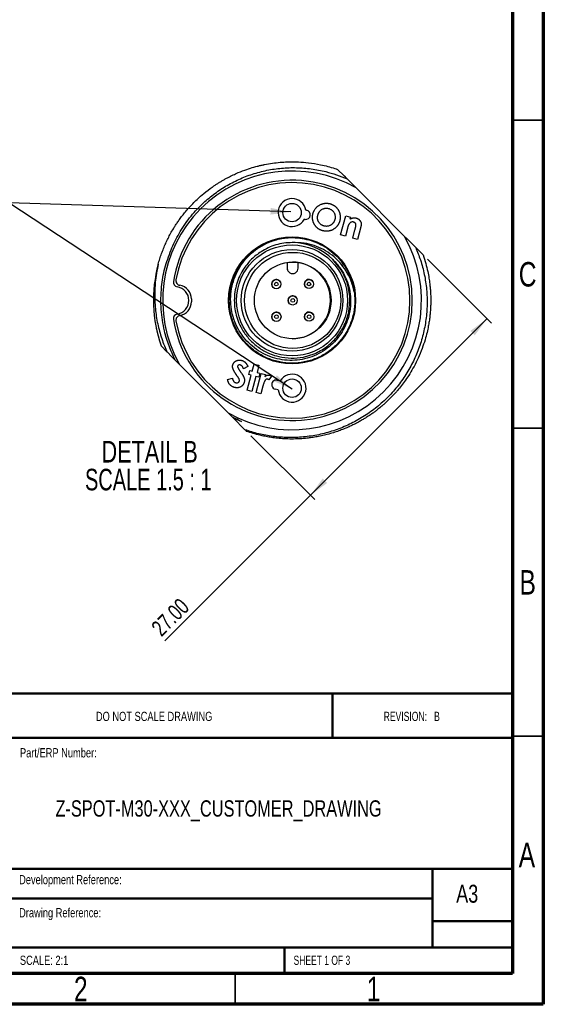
# Model space of a CAD drawing. Header units: millimetres. Extents: x 15 to 415, y 5 to 292.
# Tile 27 of 34: x 330 to 415, y 5 to 165. Entities that reach past the tile are written whole.
import ezdxf

# ---------------------------------------------------------------- set-up
doc = ezdxf.new("R2010")
doc.units = ezdxf.units.MM
doc.layers.add('THICCC', color=7, linetype='Continuous', lineweight=35)
doc.styles.add('SLDTEXTSTYLE0', font='TXT', dxfattribs={"width": 0.75})
doc.styles.add('SLDTEXTSTYLE1', font='TXT', dxfattribs={"width": 0.692308})
doc.styles.add('SLDTEXTSTYLE2', font='TXT', dxfattribs={"width": 0.6875})
doc.dimstyles.new('SLDDIMSTYLE11', dxfattribs={"dimtxt": 2.645833, "dimasz": 3.302, "dimexe": 0, "dimexo": 0.0625, "dimgap": 0.661458, "dimtad": 1, "dimlfac": 0.666667, "dimrnd": 1e-09, "dimzin": 4, "dimdsep": 46, "dimtxsty": 'SLDTEXTSTYLE0', "dimsah": 1, "dimcen": 0.09, "dimadec": 0, "dimazin": 1, "dimtfac": 1, "dimtofl": 0, "dimtmove": 0, "dimatfit": 3, "dimfxl": 1, "dimfrac": 2, "dimtolj": 1, "dimtzin": 12, "dimarcsym": 0})
doc.dimstyles.new('SLDDIMSTYLE6', dxfattribs={"dimtxt": 0.18, "dimasz": 3.302, "dimexe": 0, "dimexo": 0.0625, "dimgap": 0, "dimtad": 0, "dimtih": 1, "dimtoh": 1, "dimdec": 0, "dimrnd": 1e-09, "dimzin": 0, "dimdsep": 46, "dimtxsty": 'Standard', "dimsah": 1, "dimcen": 0.09, "dimadec": 0, "dimazin": 0, "dimtfac": 3.302, "dimtdec": 0, "dimtofl": 0, "dimtmove": 0, "dimatfit": 3, "dimfxl": 1, "dimfrac": 2, "dimtolj": 1, "dimtzin": 0, "dimarcsym": 0})

# ---------------------------------------------------------------- blocks, each defined once
blk = doc.blocks.new('_D_18')
at = {"layer": 'THICCC'}
for p, q in [((396.2, 125.93), (406.57, 115.56)), ((377.22, 87.63), (405.86, 116.27)), ((367.56, 97.29), (377.93, 86.93)), ((377.22, 87.63), (353.6, 64.01))]:
    blk.add_line(p, q, dxfattribs=at)
for points in [[(405.86, 116.27), (403.17, 114.3), (403.88, 113.58)], [(377.22, 87.63), (379.92, 89.61), (379.2, 90.33)]]:
    blk.add_solid(points, dxfattribs=at)
at = {"layer": 'THICCC', "insert": (351.19, 66.42), "char_height": 2.646, "attachment_point": 1, "rotation": 45, "style": 'SLDTEXTSTYLE0'}
blk.add_mtext('27.00', dxfattribs=at)
blk = doc.blocks.new('SW_NOTE_0_6')
at = {"layer": 'THICCC', "color": 0, "char_height": 3.5, "attachment_point": 2}
for s, insert, style in [('DETAIL B', (9.13, 4.51), 'SLDTEXTSTYLE0'), ('SCALE 1.5 : 1', (8.91, -0.01), 'SLDTEXTSTYLE1')]:
    blk.add_mtext(s, dxfattribs=dict(at, insert=insert, style=style))

msp = doc.modelspace()

# ---------------------------------------------------------------- linework, layer by layer
at = {"color": 7, "linetype": 'Continuous', "lineweight": 70}
for p, q in [((415, 292), (415, 5)), ((410, 287), (410, 10)), ((410, 10), (20, 10)), ((415, 5), (15, 5))]:
    msp.add_line(p, q, dxfattribs=at)
at = {"color": 7, "linetype": 'Continuous', "lineweight": 35}
for p, q in [((415, 148.5), (410, 148.5)), ((410, 148.5), (415, 148.5)), ((410, 98.5), (415, 98.5)), ((410, 48.5), (415, 48.5)), ((365, 10), (365, 5))]:
    msp.add_line(p, q, dxfattribs=at)
at = {"color": 7, "linetype": 'Continuous', "lineweight": 25}
for p, q in [((383.15176, 138.97991), (384.62557, 137.5061)), ((384.62557, 137.5061), (392.49163, 129.64004)), ((376.46944, 133.90217), (376.58076, 133.8841)), ((382.10926, 129.89578), (382.93743, 132.9881)), ((382.93743, 132.9881), (383.71051, 132.78084)), ((383.71051, 132.78084), (383.62656, 132.46513)), ((376.34052, 132.40347), (376.2292, 132.42153)), ((385.39922, 131.20495), (384.85176, 129.16118)), ((382.88234, 129.68852), (382.10926, 129.89578)), ((383.21465, 130.93035), (382.88234, 129.68852)), ((384.08393, 129.3667), (384.44686, 130.72221)), ((384.85176, 129.16118), (384.08393, 129.3667)), ((373.4251, 125.41153), (373.42737, 124.50194)), ((373.4251, 125.41153), (373.42737, 124.50194)), ((375.22737, 124.50643), (375.22513, 125.40066)), ((382.18663, 124.22776), (380.86881, 125.88328)), ((382.64749, 124.96349), (382.36006, 125.40496)), ((357.89565, 119.48321), (357.89565, 119.0251)), ((383.43455, 117.42519), (383.61469, 119.25416)), ((352.98581, 111.87021), (353.93472, 110.9213)), ((369.1829, 111.35989), (369.33493, 111.26454)), ((376.06866, 110.0593), (377.82734, 110.59279)), ((355.29111, 109.5649), (355.98774, 108.86828)), ((355.98774, 108.86828), (363.85381, 101.00221)), ((367.78524, 107.78283), (368.09045, 108.92233)), ((368.09045, 108.92233), (368.86353, 108.71507)), ((368.86353, 108.71507), (368.55832, 107.57557)), ((367.08048, 108.52933), (366.35201, 108.16728)), ((366.95707, 104.69051), (367.60684, 107.11469)), ((367.20893, 107.22138), (367.38733, 107.88952)), ((367.60684, 107.11469), (367.20893, 107.22138)), ((367.38733, 107.88952), (367.78524, 107.78283)), ((368.41159, 104.30042), (369.23977, 107.39274)), ((368.55832, 107.57557), (369.01832, 107.45226)), ((369.01832, 107.45226), (368.83992, 106.78412)), ((369.23977, 107.39274), (369.9044, 107.21521)), ((369.9044, 107.21521), (369.80034, 106.82605)), ((363.77478, 106.40249), (364.55048, 106.62724)), ((368.37992, 106.90743), (367.73015, 104.48325)), ((368.83992, 106.78412), (368.37992, 106.90743)), ((369.55372, 105.49589), (369.51612, 105.34548)), ((370.89961, 106.94848), (370.47897, 106.34506)), ((371.84474, 106.31463), (372.3205, 106.20705)), ((393.00941, 106.84738), (393.02311, 106.86735)), ((367.73015, 104.48325), (366.95707, 104.69051)), ((369.18117, 104.09491), (368.41159, 104.30042)), ((369.51612, 105.34548), (369.18117, 104.09491)), ((371.98968, 104.74399), (371.51391, 104.85156)), ((364.55043, 100.30559), (364.68632, 100.1697)), ((364.68631, 100.16971), (366.59427, 98.26175)), ((364.68632, 100.16971), (366.04713, 99.61206)), ((366.65814, 98.19788), (366.85574, 98.00028))]:
    msp.add_line(p, q, dxfattribs=at)
at = {"color": 7, "linetype": 'Continuous', "lineweight": 50}
for p, q in [((230, 55.47392), (410, 55.47392)), ((380.8, 48.25), (380.8, 55.47392)), ((410, 48.25), (230, 48.25)), ((284.6, 27), (410, 27)), ((397, 14.25), (397, 27)), ((397, 22.18206), (328.8, 22.18206)), ((410, 18.5), (397, 18.5)), ((410, 14.19829), (328.8, 14.19829)), ((373, 10), (373, 14.25))]:
    msp.add_line(p, q, dxfattribs=at)
at = {"color": 7, "linetype": 'Continuous', "lineweight": 25, "flags": 128}
for points in [[(381.62363, 140.50804), (382.67409, 139.45758), (383.08987, 139.0418)], [(392.49163, 129.64004), (392.88565, 129.24602), (394.29347, 127.8382)], [(394.35634, 127.77533), (394.84315, 127.28852), (395.49357, 126.6381)], [(373.42737, 124.50194), (373.49674, 124.15769), (373.55194, 124.04734)], [(353.93472, 110.9213), (354.02916, 110.82686), (354.68411, 110.17191), (355.29111, 109.5649)], [(393.23568, 107.1969), (393.11124, 107.00204), (393.05512, 106.91603), (393.0342, 106.88418), (393.02741, 106.87387), (393.02489, 106.87004), (393.02387, 106.8685), (393.02344, 106.86784), (393.02325, 106.86756), (393.02317, 106.86744), (393.02313, 106.86738), (393.02312, 106.86736), (393.02312, 106.86736)], [(363.85381, 101.00221), (364.24782, 100.60819), (364.55043, 100.30559)]]:
    msp.add_lwpolyline(points, dxfattribs=at)
at = {"color": 7, "linetype": 'Continuous', "lineweight": 25}
for centre, radius in [((374.23969, 133.50416), 1.5), ((374.23969, 119.25416), 10.3125), ((374.23969, 119.25416), 9), ((374.23969, 119.25416), 8.25), ((374.34048, 119.2542), 7.8), ((374.34048, 119.2542), 6.225), ((371.68222, 121.89922), 0.75), ((371.68222, 121.89922), 0.3), ((376.9855, 121.91246), 0.75), ((376.9855, 121.91246), 0.3), ((374.34048, 119.2542), 0.75), ((374.34048, 119.2542), 0.3), ((371.69546, 116.59594), 0.75), ((371.69546, 116.59594), 0.3), ((376.99874, 116.60918), 0.75), ((376.99874, 116.60918), 0.3), ((374.23969, 105.00416), 1.5)]:
    msp.add_circle(centre, radius, dxfattribs=at)
for centre, radius, start, end in [((374.23969, 119.25416), 21, 60.3588867, 209.6411133), ((374.23969, 119.25416), 19.5, 189.0872284, 170.9127716), ((374.23969, 119.25416), 19.125, 189.989598, 170.010402), ((374.23969, 133.50416), 2.265, 10.1206717, 331.4464307), ((376.46064, 133.14379), 0.75, 260.7835695, 80.7835329), ((374.23969, 119.25416), 21, 240.3588867, 29.6411133), ((374.23969, 119.25415), 9.375, 45.0000009, 89.9999931), ((374.23971, 119.25416), 22.50002, 164.8283864, 199.1580506), ((374.23969, 119.25416), 6.225, 270.0000009, 89.560424), ((374.32737, 124.50418), 0.9, 180.1430823, 0.1431101), ((355.72502, 122.21549), 0.75, 170.912629, 260.7914656), ((356.14327, 122.44166), 0.75, 170.0105275, 260.4521363), ((355.24493, 119.25416), 2.25, 279.208576, 80.791424), ((355.64566, 119.48322), 2.25, 359.9999483, 80.4522186), ((371.68222, 121.89922), 0.75, 135.1431247, 210.5042166), ((371.68221, 121.89922), 0.75, 30.504277, 135.1430491), ((376.9855, 121.91246), 0.75, 135.1430842, 210.5042571), ((376.9855, 121.91246), 0.75, 30.5042736, 135.1430505), ((374.34048, 119.2542), 0.75, 30.5042811, 135.143069), ((355.64566, 119.0251), 2.25, 279.5477834, 0.0000497), ((374.34048, 119.2542), 0.75, 135.1430767, 210.5042686), ((355.72502, 116.29282), 0.75, 99.2085242, 189.0873756), ((356.14327, 116.06666), 0.75, 99.5478637, 189.9894725), ((371.69546, 116.59594), 0.75, 135.1431249, 210.5042164), ((371.69546, 116.59594), 0.75, 30.5042857, 135.1430655), ((376.99874, 116.60918), 0.75, 135.1430842, 210.5042571), ((376.99874, 116.60918), 0.75, 30.5042684, 135.1430806), ((354.81948, 115.22169), 2.66563, 190.0303363, 192.2129279), ((374.23969, 105.00416), 2.265, 186.5958968, 147.9216552), ((371.67932, 105.5831), 0.75, 77.2587651, 257.2587869)]:
    msp.add_arc(centre, radius, start, end, dxfattribs=at)
for points, knots in [([(352.52393, 125.14278), (352.60534, 125.42989), (352.76815, 126.00411), (353.05557, 126.85227), (353.37405, 127.68907), (353.72623, 128.51234), (354.11069, 129.321), (354.52707, 130.11371), (354.91628, 130.78811), (355.27642, 131.36842), (355.61054, 131.87723), (355.99548, 132.42854), (356.43556, 133.0186), (356.93533, 133.64303), (357.49944, 134.29681), (358.13262, 134.97418), (358.94112, 135.76839), (359.98007, 136.68249), (360.9432, 137.41671), (361.66576, 137.91488), (362.07072, 138.18156), (362.49275, 138.44646), (362.93212, 138.70869), (363.38909, 138.96732), (364.23454, 139.4198), (365.39969, 139.9671), (366.8067, 140.50534), (367.8879, 140.84607), (368.66585, 141.05569), (369.17434, 141.17804), (369.49758, 141.2492), (369.66254, 141.28373), (369.71747, 141.29502), (369.73472, 141.29855), (369.74097, 141.29983), (369.74347, 141.30034), (369.74451, 141.30055), (369.74496, 141.30064), (369.74516, 141.30068), (369.74524, 141.3007), (369.74529, 141.30071), (370.17526, 141.40554), (371.02838, 141.52884), (372.27188, 141.68075), (373.41096, 141.74724), (374.40015, 141.75961), (375.54035, 141.72788), (377.0172, 141.60711), (379.00119, 141.28037), (380.57284, 140.86526), (381.47439, 140.55877), (381.62363, 140.50804)], [0, 0, 0, 0, 0.024257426, 0.048514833, 0.072772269, 0.0970297, 0.121287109, 0.145544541, 0.169801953, 0.184569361, 0.201062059, 0.219280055, 0.239223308, 0.260891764, 0.284285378, 0.309404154, 0.336247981, 0.376390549, 0.421821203, 0.434596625, 0.447734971, 0.461236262, 0.475100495, 0.489327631, 0.503917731, 0.553050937, 0.5938447, 0.626297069, 0.645161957, 0.659333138, 0.6688104, 0.672067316, 0.673033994, 0.673369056, 0.673499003, 0.673552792, 0.673575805, 0.673585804, 0.673590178, 0.673592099, 0.673592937, 0.673593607, 0.709558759, 0.743512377, 0.775454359, 0.802246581, 0.823914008, 0.868164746, 0.922589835, 0.987185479, 1, 1, 1, 1]), ([(354.59759, 127.44671), (355.00974, 128.35794), (355.83825, 130.18972), (357.56207, 132.68267), (359.4553, 134.7753), (361.44583, 136.4651), (363.43312, 137.80745), (365.56206, 138.92576), (367.8108, 139.79536), (370.14772, 140.41169), (372.53874, 140.76512), (374.95414, 140.84145), (377.36316, 140.65219), (379.53971, 140.23208), (381.47384, 139.66805), (382.59246, 139.20929), (383.15176, 138.97991)], [0, 0, 0, 0, 0.087267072, 0.175426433, 0.263587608, 0.333251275, 0.403133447, 0.472796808, 0.542995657, 0.613418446, 0.683617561, 0.753798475, 0.824201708, 0.894385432, 0.947192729, 1, 1, 1, 1]), ([(377.63033, 133.33735), (377.63313, 133.34695), (377.64709, 133.39497), (377.66708, 133.46208), (377.69304, 133.53777), (377.72105, 133.61273), (377.75986, 133.70497), (377.81179, 133.81328), (377.88962, 133.95328), (377.97795, 134.08727), (378.07709, 134.21312), (378.15704, 134.30275), (378.26852, 134.4178), (378.38998, 134.52278), (378.51831, 134.61865), (378.61808, 134.68553), (378.75639, 134.76648), (378.90172, 134.83458), (379.03222, 134.88573), (379.12685, 134.9182), (379.20366, 134.94077), (379.28111, 134.96089), (379.35902, 134.97918), (379.45735, 134.99789), (379.57638, 135.01392), (379.73603, 135.02692), (379.89658, 135.02775), (380.05619, 135.01388), (380.17321, 134.99786), (380.28732, 134.97585), (380.36122, 134.95744), (380.3982, 134.94823)], [0, 0, 0, 0, 0.008425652, 0.042131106, 0.058983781, 0.075836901, 0.109551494, 0.143264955, 0.176983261, 0.244464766, 0.278186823, 0.311900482, 0.345612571, 0.413130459, 0.446840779, 0.480557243, 0.514274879, 0.581784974, 0.615496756, 0.632350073, 0.666064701, 0.682917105, 0.699769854, 0.733485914, 0.76720041, 0.800915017, 0.868415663, 0.902134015, 0.935846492, 0.967887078, 1, 1, 1, 1]), ([(380.3982, 134.94823), (380.4078, 134.9454), (380.45576, 134.93126), (380.54199, 134.90541), (380.65533, 134.86564), (380.76577, 134.81837), (380.87334, 134.76496), (380.97785, 134.70578), (381.07922, 134.64137), (381.16048, 134.58291), (381.2386, 134.52039), (381.31366, 134.45417), (381.39953, 134.37021), (381.48091, 134.28187), (381.55679, 134.18876), (381.61579, 134.10793), (381.67206, 134.02523), (381.72555, 133.94067), (381.78517, 133.83645), (381.83983, 133.72952), (381.88882, 133.61987), (381.93183, 133.50773), (381.96872, 133.39344), (381.99421, 133.29665), (382.01565, 133.19893), (382.03302, 133.10036), (382.04735, 132.98112), (382.05503, 132.86125), (382.05565, 132.74114), (382.0508, 132.64118), (382.04243, 132.5415), (382.03042, 132.44213), (382.00571, 132.30817), (381.98299, 132.21476), (381.96972, 132.16024)], [0, 0, 0, 0, 0.008428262, 0.04214321, 0.075868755, 0.109597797, 0.143324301, 0.177049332, 0.210774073, 0.244503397, 0.261362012, 0.2950904, 0.328814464, 0.362540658, 0.396268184, 0.429991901, 0.446849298, 0.48057095, 0.514292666, 0.548015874, 0.581740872, 0.61546618, 0.649191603, 0.682917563, 0.699775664, 0.733501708, 0.767227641, 0.80095436, 0.834681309, 0.868405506, 0.885263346, 0.918988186, 0.952716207, 1, 1, 1, 1]), ([(379.22722, 130.55549), (379.21762, 130.55831), (379.16965, 130.57241), (379.0834, 130.59817), (378.96975, 130.63697), (378.85866, 130.68264), (378.75014, 130.73407), (378.64441, 130.79106), (378.5421, 130.85398), (378.4436, 130.92271), (378.34889, 130.99656), (378.25843, 131.07561), (378.17316, 131.16023), (378.10648, 131.23489), (378.04302, 131.31223), (377.98279, 131.39215), (377.91574, 131.49179), (377.85387, 131.59472), (377.79699, 131.70047), (377.7452, 131.80881), (377.69875, 131.91955), (377.66482, 132.0137), (377.63477, 132.10912), (377.60861, 132.20572), (377.58336, 132.32313), (377.56437, 132.44172), (377.55395, 132.54127), (377.5477, 132.64111), (377.54569, 132.74118), (377.54999, 132.86121), (377.56056, 132.98084), (377.57763, 133.10026), (377.602, 133.21898), (377.62089, 133.29788), (377.63033, 133.33735)], [0, 0, 0, 0, 0.008392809, 0.041965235, 0.075545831, 0.109130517, 0.142713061, 0.176296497, 0.209881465, 0.243465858, 0.277049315, 0.310634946, 0.344222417, 0.377808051, 0.394595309, 0.42817893, 0.461761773, 0.495343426, 0.528924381, 0.562505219, 0.596086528, 0.629669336, 0.646456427, 0.680039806, 0.713622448, 0.747205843, 0.780789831, 0.797577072, 0.831161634, 0.864745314, 0.8983279, 0.931912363, 0.965933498, 1, 1, 1, 1]), ([(378.63079, 131.87865), (378.62515, 131.8869), (378.59694, 131.92819), (378.5581, 131.98653), (378.51907, 132.05645), (378.48374, 132.1283), (378.45309, 132.20237), (378.42726, 132.27816), (378.40506, 132.35511), (378.38845, 132.43357), (378.37745, 132.51289), (378.37191, 132.57267), (378.36801, 132.65263), (378.36912, 132.73276), (378.37589, 132.83261), (378.38574, 132.91215), (378.40486, 133.0109), (378.41918, 133.06972), (378.42878, 133.1091)], [0, 0, 0, 0, 0.023216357, 0.116109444, 0.162558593, 0.209005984, 0.301956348, 0.348401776, 0.394847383, 0.487820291, 0.534265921, 0.580710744, 0.627154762, 0.720094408, 0.766535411, 0.859475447, 0.905919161, 1, 1, 1, 1]), ([(378.42878, 133.1091), (378.43162, 133.11869), (378.44584, 133.16663), (378.46632, 133.2336), (378.4937, 133.30881), (378.5239, 133.38295), (378.56733, 133.47323), (378.62755, 133.57727), (378.7156, 133.7051), (378.81862, 133.8186), (378.93188, 133.91681), (379.05279, 134.00537), (379.18337, 134.08001), (379.32104, 134.13914), (379.42738, 134.17536), (379.53662, 134.20168), (379.68157, 134.22356), (379.82699, 134.22843), (380.00592, 134.21215), (380.11106, 134.18787), (380.18132, 134.17165)], [0, 0, 0, 0, 0.013092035, 0.065466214, 0.0916538, 0.117842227, 0.170252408, 0.222656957, 0.275071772, 0.373258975, 0.4222171, 0.471176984, 0.56928543, 0.618242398, 0.667201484, 0.716173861, 0.765132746, 0.858957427, 0.905747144, 1, 1, 1, 1]), ([(380.18132, 134.17165), (380.1909, 134.16877), (380.23879, 134.15436), (380.35673, 134.11739), (380.49381, 134.05387), (380.61865, 133.97623), (380.73637, 133.88853), (380.84209, 133.78589), (380.93383, 133.67168), (381.0166, 133.55097), (381.08804, 133.42268), (381.14377, 133.28728), (381.1894, 133.14816), (381.22018, 133.00437), (381.23209, 132.85834), (381.23181, 132.72315), (381.22091, 132.59329), (381.19752, 132.4705), (381.18237, 132.40944), (381.17478, 132.37887)], [0, 0, 0, 0, 0.013143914, 0.065732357, 0.162394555, 0.210597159, 0.25880603, 0.355137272, 0.403174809, 0.451200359, 0.547410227, 0.595444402, 0.643470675, 0.739747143, 0.787786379, 0.835819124, 0.917328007, 0.958603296, 1, 1, 1, 1]), ([(383.62656, 132.46513), (383.63566, 132.46926), (383.68121, 132.4899), (383.74518, 132.51839), (383.81955, 132.54791), (383.8948, 132.57514), (383.99009, 132.60579), (384.10684, 132.63459), (384.22605, 132.65131), (384.34617, 132.65618), (384.48882, 132.65076), (384.58888, 132.62833), (384.64975, 132.61468)], [0, 0, 0, 0, 0.028375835, 0.141886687, 0.19864305, 0.255399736, 0.368941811, 0.482541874, 0.596185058, 0.709806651, 0.823439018, 1, 1, 1, 1]), ([(379.4336, 131.32595), (379.424, 131.32873), (379.37596, 131.34263), (379.28984, 131.36933), (379.1793, 131.41673), (379.07281, 131.47254), (378.97162, 131.53754), (378.87599, 131.61038), (378.75635, 131.71915), (378.68116, 131.81466), (378.63079, 131.87865)], [0, 0, 0, 0, 0.030172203, 0.15090719, 0.271718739, 0.392512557, 0.513304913, 0.634103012, 0.754905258, 1, 1, 1, 1]), ([(381.96972, 132.16024), (381.96691, 132.15065), (381.95285, 132.10266), (381.92715, 132.01639), (381.88804, 131.90284), (381.84181, 131.79198), (381.79004, 131.68362), (381.73299, 131.57794), (381.67023, 131.47554), (381.60176, 131.37685), (381.52769, 131.28229), (381.46152, 131.20719), (381.39223, 131.13503), (381.31993, 131.06582), (381.22889, 130.98749), (381.13384, 130.91408), (381.03492, 130.84597), (380.93268, 130.78298), (380.84518, 130.73443), (380.75601, 130.68912), (380.66512, 130.64721), (380.55357, 130.60273), (380.43986, 130.56408), (380.34343, 130.53723), (380.24589, 130.51497), (380.14738, 130.49719), (380.02823, 130.48217), (379.90841, 130.47365), (379.80831, 130.47281), (379.70833, 130.47628), (379.60852, 130.48366), (379.48935, 130.49865), (379.36216, 130.52299), (379.27523, 130.54393), (379.22722, 130.55549)], [0, 0, 0, 0, 0.008476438, 0.042382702, 0.076298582, 0.110217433, 0.144133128, 0.17804934, 0.211967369, 0.245886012, 0.279804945, 0.313724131, 0.330678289, 0.364596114, 0.398513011, 0.432430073, 0.466347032, 0.500262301, 0.534176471, 0.551130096, 0.585046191, 0.618962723, 0.652879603, 0.686799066, 0.703753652, 0.737673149, 0.771589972, 0.805508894, 0.83942976, 0.856383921, 0.890300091, 0.924218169, 0.958137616, 1, 1, 1, 1]), ([(381.17478, 132.37887), (381.17197, 132.36928), (381.1579, 132.32129), (381.13164, 132.2351), (381.08677, 132.12356), (381.03328, 132.0159), (380.97135, 131.91283), (380.90068, 131.81552), (380.79789, 131.69694), (380.68116, 131.59383), (380.55562, 131.50603), (380.45697, 131.44733), (380.32278, 131.38021), (380.18318, 131.3272), (380.03946, 131.29565), (379.93032, 131.28023), (379.79253, 131.27222), (379.62493, 131.28207), (379.49779, 131.31123), (379.4336, 131.32595)], [0, 0, 0, 0, 0.013236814, 0.066194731, 0.119189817, 0.172177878, 0.225170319, 0.278168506, 0.331165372, 0.432652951, 0.483242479, 0.533837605, 0.584426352, 0.681803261, 0.730392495, 0.778965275, 0.827551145, 0.91294586, 1, 1, 1, 1]), ([(383.41754, 131.54951), (383.41304, 131.54058), (383.39049, 131.49586), (383.36482, 131.43043), (383.33968, 131.35442), (383.31484, 131.27836), (383.28348, 131.17951), (383.24902, 131.05685), (383.22611, 130.97251), (383.21465, 130.93035)], [0, 0, 0, 0, 0.045982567, 0.230279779, 0.322257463, 0.414220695, 0.598166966, 0.799068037, 1, 1, 1, 1]), ([(384.21599, 131.97278), (384.20621, 131.97485), (384.15722, 131.98523), (384.04635, 132.00341), (383.91162, 131.98437), (383.79599, 131.93923), (383.71424, 131.89363), (383.6263, 131.82753), (383.5179, 131.71833), (383.4555, 131.61335), (383.41754, 131.54951)], [0, 0, 0, 0, 0.030610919, 0.153324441, 0.342234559, 0.43743479, 0.532581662, 0.627717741, 0.773584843, 1, 1, 1, 1]), ([(384.44686, 130.72221), (384.44944, 130.73187), (384.46236, 130.78017), (384.48532, 130.8672), (384.51356, 130.98384), (384.54008, 131.10088), (384.5651, 131.21829), (384.5851, 131.33667), (384.59712, 131.44887), (384.59244, 131.55141), (384.57617, 131.63869), (384.54673, 131.71566), (384.50786, 131.78223), (384.45975, 131.84033), (384.40352, 131.88779), (384.32408, 131.93745), (384.25839, 131.95892), (384.21599, 131.97278)], [0, 0, 0, 0, 0.020735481, 0.103679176, 0.186624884, 0.269569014, 0.352516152, 0.435489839, 0.518524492, 0.585899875, 0.647633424, 0.701789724, 0.75593771, 0.806807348, 0.857397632, 0.907934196, 1, 1, 1, 1]), ([(384.64975, 132.61468), (384.65936, 132.61193), (384.70746, 132.59816), (384.79328, 132.5702), (384.90221, 132.51895), (385.00618, 132.45823), (385.10164, 132.3847), (385.19191, 132.29863), (385.27434, 132.19823), (385.32134, 132.12214), (385.345, 132.08384)], [0, 0, 0, 0, 0.033373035, 0.166980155, 0.300626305, 0.434352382, 0.568030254, 0.701756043, 0.849909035, 1, 1, 1, 1]), ([(385.345, 132.08384), (385.34961, 132.07497), (385.37271, 132.03057), (385.41068, 131.94843), (385.44179, 131.8318), (385.45899, 131.7125), (385.46063, 131.5921), (385.45297, 131.47212), (385.43349, 131.34248), (385.41151, 131.25428), (385.39922, 131.20495)], [0, 0, 0, 0, 0.033200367, 0.166211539, 0.299367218, 0.432415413, 0.565442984, 0.6983465, 0.831274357, 1, 1, 1, 1]), ([(372.84699, 129.34541), (373.0956, 129.37408), (373.84244, 129.4602), (375.10696, 129.4403), (376.60819, 129.20028), (378.11767, 128.72012), (379.58479, 127.98133), (380.95511, 126.97637), (382.14183, 125.7586), (383.10456, 124.36047), (383.92343, 122.66325), (384.18327, 121.37752), (384.33094, 120.64686)], [0, 0, 0, 0, 0.046957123, 0.14106443, 0.236235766, 0.331407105, 0.437258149, 0.543109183, 0.648960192, 0.754811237, 0.860662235, 1, 1, 1, 1]), ([(384.33094, 120.64686), (384.37587, 120.18303), (384.48445, 119.06213), (384.29267, 117.25987), (383.71407, 115.33036), (382.76039, 113.55253), (381.48851, 112.00542), (379.94125, 110.73317), (378.16367, 109.78083), (376.2333, 109.19729), (374.23969, 109.00287), (372.24607, 109.19729), (370.3157, 109.78082), (368.53811, 110.73318), (366.99094, 112.00541), (365.71871, 113.55258), (364.76635, 115.33018), (364.18282, 117.26054), (363.9884, 119.25417), (364.18284, 121.24771), (364.76628, 123.17837), (365.71897, 124.95487), (366.98999, 126.50607), (368.54168, 127.76323), (370.01656, 128.60916), (371.00252, 128.8761), (371.33835, 128.96703)], [0, 0, 0, 0, 0.03010448, 0.072751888, 0.116234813, 0.159717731, 0.202365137, 0.245012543, 0.288495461, 0.331978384, 0.374625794, 0.417273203, 0.460756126, 0.504239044, 0.546886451, 0.589533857, 0.633016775, 0.6764997, 0.719147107, 0.761794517, 0.80527744, 0.848760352, 0.891407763, 0.93405517, 0.977538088, 1, 1, 1, 1]), ([(380.86881, 125.88328), (381.32101, 125.38841), (382.13203, 124.50087), (382.95435, 122.96689), (383.48515, 121.46263), (383.74541, 119.88609), (383.74473, 118.2875), (383.47251, 116.71027), (382.94474, 115.19243), (382.16343, 113.78233), (381.15767, 112.51634), (379.95096, 111.44043), (378.58023, 110.57115), (377.0753, 109.94521), (375.48149, 109.57372), (373.84754, 109.48078), (372.21621, 109.65603), (370.63405, 110.10661), (369.14066, 110.81299), (367.78792, 111.7663), (366.60706, 112.93156), (365.64005, 114.28141), (364.9031, 115.7767), (364.43045, 117.38081), (364.22764, 119.0458), (364.31181, 120.72083), (364.66823, 122.36602), (365.30183, 123.93266), (366.18776, 125.37955), (367.30869, 126.65314), (368.62559, 127.73051), (370.11019, 128.5667), (371.53889, 129.10041), (372.47192, 129.27516), (372.84699, 129.34541)], [0, 0, 0, 0, 0.038246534, 0.068594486, 0.098942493, 0.129295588, 0.159651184, 0.190100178, 0.220548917, 0.25127693, 0.282005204, 0.312730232, 0.343455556, 0.374554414, 0.405653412, 0.436755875, 0.467860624, 0.499204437, 0.530548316, 0.562048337, 0.59355073, 0.625136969, 0.656722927, 0.688598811, 0.720474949, 0.752348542, 0.784222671, 0.816458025, 0.848693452, 0.880943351, 0.913195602, 0.945679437, 0.978163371, 1, 1, 1, 1]), ([(374.23969, 128.62916), (373.79593, 128.6111), (372.90842, 128.57499), (371.60576, 128.27991), (370.34884, 127.82804), (369.58121, 127.38114), (369.1974, 127.1577)], [0, 0, 0, 0, 0.249999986, 0.499999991, 0.749999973, 1, 1, 1, 1]), ([(384.33094, 120.64686), (384.16617, 121.29483), (383.86197, 122.49119), (383.01533, 124.08814), (381.99959, 125.44899), (380.7599, 126.61328), (379.35501, 127.54303), (377.82317, 128.19448), (376.11047, 128.62616), (374.90046, 128.6281), (374.23969, 128.62916)], [0, 0, 0, 0, 0.142521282, 0.263141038, 0.383764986, 0.504447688, 0.625082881, 0.742135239, 0.859183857, 1, 1, 1, 1]), ([(355.29111, 109.5649), (354.93537, 110.32328), (354.2188, 111.85084), (353.57036, 114.04045), (353.17784, 116.0313), (352.98154, 117.8086), (352.93423, 119.61351), (353.07087, 121.85028), (353.51706, 124.51009), (354.23484, 126.46085), (354.59759, 127.44671)], [0, 0, 0, 0, 0.135988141, 0.273915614, 0.369737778, 0.465559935, 0.564165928, 0.662771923, 0.829573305, 1, 1, 1, 1]), ([(369.1974, 127.1577), (368.66864, 126.77998), (367.61114, 126.02454), (366.83349, 124.98327), (366.44466, 124.46263)], [0, 0, 0, 0, 0.499999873, 1, 1, 1, 1]), ([(394.29347, 127.8382), (394.5648, 127.17151), (395.14416, 125.74798), (395.73532, 123.46107), (396.09967, 121.03232), (396.1882, 118.57591), (395.99658, 116.12563), (395.53636, 113.71118), (394.81131, 111.35569), (393.81881, 109.0927), (392.57849, 106.94852), (391.1079, 104.95502), (389.41839, 103.14368), (387.53976, 101.53019), (385.49052, 100.13007), (383.29019, 98.97057), (380.97059, 98.0601), (378.56255, 97.41116), (376.09437, 97.04338), (373.59884, 96.94973), (371.16373, 97.13328), (368.81351, 97.55461), (367.33401, 98.02604), (366.59426, 98.26176)], [0, 0, 0, 0, 0.042063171, 0.089814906, 0.137719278, 0.185472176, 0.233244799, 0.281167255, 0.328939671, 0.377082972, 0.425379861, 0.473523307, 0.521654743, 0.569938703, 0.618072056, 0.666504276, 0.715090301, 0.76352258, 0.812050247, 0.860733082, 0.909263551, 0.954631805, 1, 1, 1, 1]), ([(395.49357, 126.6381), (395.64666, 126.1692), (395.9341, 125.2888), (396.2382, 124.02558), (396.44588, 122.9277), (396.57081, 122.04272), (396.65106, 121.28674), (396.7054, 120.57155), (396.73926, 119.76524), (396.74259, 118.95559), (396.71734, 118.1647), (396.66867, 117.41405), (396.59181, 116.63836), (396.48568, 115.85119), (396.33785, 114.98818), (396.1244, 113.98713), (395.80217, 112.77877), (395.33566, 111.37664), (394.73891, 109.93265), (394.05648, 108.56608), (393.36537, 107.37856), (392.67808, 106.34139), (392.01464, 105.44587), (391.44424, 104.74662), (390.96085, 104.19508), (390.54805, 103.74898), (390.12335, 103.3142), (389.68707, 102.89104), (389.24268, 102.48273), (388.73843, 102.04368), (388.3144, 101.69703), (387.97078, 101.42922), (387.76466, 101.27226), (387.54523, 101.10922), (387.31221, 100.94055), (387.06531, 100.76672), (386.82349, 100.60139), (386.54965, 100.41927), (386.2051, 100.19746), (385.72873, 99.90509), (385.20233, 99.60208), (384.64941, 99.30415), (384.095, 99.02384), (383.47265, 98.73159), (382.78036, 98.43317), (382.01628, 98.13503), (381.15012, 97.83437), (380.21726, 97.55476), (379.25612, 97.31343), (378.33742, 97.12419), (377.46408, 96.98087), (376.63847, 96.87756), (375.86244, 96.80854), (374.94151, 96.75761), (373.8897, 96.74595), (372.7241, 96.79595), (371.65766, 96.89504), (370.69145, 97.02907), (369.82595, 97.18662), (368.54559, 97.46416), (367.57599, 97.77177), (366.85574, 98.00028)], [0, 0, 0, 0, 0.029359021, 0.055123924, 0.077294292, 0.095869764, 0.108321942, 0.122555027, 0.138568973, 0.15636371, 0.170749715, 0.185676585, 0.201144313, 0.217152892, 0.23296004, 0.253268, 0.278076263, 0.307384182, 0.341191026, 0.371014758, 0.398267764, 0.422949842, 0.445060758, 0.464600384, 0.476661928, 0.488723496, 0.500785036, 0.512846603, 0.524908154, 0.536713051, 0.552652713, 0.557510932, 0.562652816, 0.568078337, 0.573787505, 0.579780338, 0.58605682, 0.59122904, 0.599361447, 0.610453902, 0.624506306, 0.635519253, 0.647847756, 0.661491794, 0.676451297, 0.69272628, 0.71031668, 0.731028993, 0.750690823, 0.769302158, 0.78686296, 0.803373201, 0.818832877, 0.83324195, 0.858282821, 0.881428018, 0.90267744, 0.922030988, 0.939488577, 0.955050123, 1, 1, 1, 1]), ([(352.52393, 125.14278), (352.33582, 124.16163), (352.03138, 122.57371), (351.92527, 120.3406), (351.98111, 118.28474), (352.27172, 116.03569), (352.85946, 113.63557), (353.47488, 111.94403), (353.8732, 111.05812), (353.93472, 110.9213)], [0, 0, 0, 0, 0.2057532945, 0.3329976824, 0.4602399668, 0.6296717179, 0.7996359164, 0.9690550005, 1, 1, 1, 1]), ([(366.44466, 124.46263), (366.20528, 124.0691), (365.72653, 123.28205), (365.23792, 121.98408), (364.932, 120.63507), (364.83103, 119.25416), (364.932, 117.87324), (365.23792, 116.52423), (365.72653, 115.22626), (366.20528, 114.43921), (366.44466, 114.04569)], [0, 0, 0, 0, 0.1249999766, 0.2499999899, 0.3749999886, 0.4999999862, 0.6249999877, 0.7499999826, 0.8749999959, 1, 1, 1, 1]), ([(383.61469, 119.25416), (383.59718, 119.69114), (383.56217, 120.5651), (383.27597, 121.84872), (382.83758, 123.08865), (382.40361, 123.84806), (382.18663, 124.22776)], [0, 0, 0, 0, 0.250000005, 0.500000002, 0.7500000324, 1, 1, 1, 1]), ([(377.82734, 110.59279), (378.17644, 110.75211), (378.87464, 111.07076), (379.83775, 111.70673), (380.72058, 112.44685), (381.50471, 113.29191), (382.18055, 114.22583), (382.73422, 115.23609), (383.17008, 116.30477), (383.34639, 117.05171), (383.43455, 117.42519)], [0, 0, 0, 0, 0.124999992, 0.249999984, 0.375000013, 0.500000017, 0.625000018, 0.749999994, 0.87500002, 1, 1, 1, 1]), ([(366.44466, 114.04569), (366.83162, 113.52729), (367.60555, 112.49049), (368.65711, 111.73675), (369.1829, 111.35989)], [0, 0, 0, 0, 0.499999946, 1, 1, 1, 1]), ([(369.33493, 111.26454), (369.77131, 111.02024), (370.64409, 110.53163), (371.60765, 110.26326), (372.08943, 110.12908)], [0, 0, 0, 0, 0.500000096, 1, 1, 1, 1]), ([(365.30957, 107.0234), (365.30376, 107.03154), (365.27472, 107.07224), (365.22251, 107.14555), (365.1539, 107.244), (365.08659, 107.34336), (365.03106, 107.42652), (364.9764, 107.51027), (364.9338, 107.578), (364.89236, 107.64643), (364.86177, 107.69805), (364.82174, 107.76732), (364.77365, 107.85504), (364.71984, 107.96238), (364.67248, 108.07286), (364.64171, 108.16825), (364.61693, 108.26521), (364.60121, 108.34386), (364.59272, 108.42351), (364.58821, 108.50346), (364.58871, 108.58372), (364.59966, 108.68191), (364.61272, 108.73913), (364.62132, 108.77682)], [0, 0, 0, 0, 0.015412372, 0.077062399, 0.138713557, 0.200364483, 0.262015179, 0.292840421, 0.354494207, 0.385319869, 0.416145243, 0.446970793, 0.508629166, 0.570292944, 0.631984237, 0.693695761, 0.724526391, 0.786232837, 0.817072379, 0.847905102, 0.909640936, 0.940485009, 1, 1, 1, 1]), ([(364.62132, 108.77682), (364.62422, 108.78639), (364.63871, 108.83427), (364.66755, 108.91981), (364.72075, 109.02795), (364.78621, 109.12915), (364.8642, 109.22104), (364.95214, 109.30339), (365.03306, 109.36275), (365.11789, 109.41597), (365.20653, 109.4628), (365.31746, 109.50943), (365.4328, 109.54396), (365.55109, 109.5662), (365.67109, 109.57628), (365.7954, 109.57244), (365.92349, 109.55778), (366.00964, 109.53682), (366.05292, 109.52629)], [0, 0, 0, 0, 0.01668625, 0.083485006, 0.150347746, 0.21722493, 0.284096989, 0.35095385, 0.417806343, 0.451188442, 0.518011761, 0.584826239, 0.651675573, 0.718503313, 0.785346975, 0.852182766, 0.925741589, 1, 1, 1, 1]), ([(365.83778, 108.76807), (365.82805, 108.77033), (365.77909, 108.78167), (365.68743, 108.7929), (365.56782, 108.76321), (365.47748, 108.70778), (365.42654, 108.64407), (365.41369, 108.60617), (365.40839, 108.59055)], [0, 0, 0, 0, 0.058597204, 0.294719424, 0.532636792, 0.766638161, 0.903788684, 1, 1, 1, 1]), ([(366.35201, 108.16728), (366.34829, 108.17656), (366.32971, 108.22299), (366.29512, 108.30618), (366.24009, 108.41307), (366.17667, 108.51532), (366.10273, 108.60692), (366.02016, 108.67954), (365.93308, 108.73666), (365.86993, 108.75748), (365.83778, 108.76807)], [0, 0, 0, 0, 0.036570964, 0.182886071, 0.329280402, 0.475734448, 0.622377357, 0.757795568, 0.876741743, 1, 1, 1, 1]), ([(366.05292, 109.52629), (366.0625, 109.52342), (366.11041, 109.50909), (366.1773, 109.48812), (366.25144, 109.45786), (366.32382, 109.42359), (366.39372, 109.3843), (366.46078, 109.34056), (366.52575, 109.29375), (366.58739, 109.24251), (366.66066, 109.17427), (366.71432, 109.1147), (366.7788, 109.03814), (366.83739, 108.9569), (366.9034, 108.8566), (366.95488, 108.76965), (367.01566, 108.66147), (367.0527, 108.58597), (367.08048, 108.52933)], [0, 0, 0, 0, 0.02023095, 0.101180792, 0.141658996, 0.182134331, 0.263141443, 0.303613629, 0.34408646, 0.425086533, 0.46555716, 0.546578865, 0.587044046, 0.668048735, 0.748983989, 0.829929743, 0.872411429, 1, 1, 1, 1]), ([(372.08943, 110.12908), (372.75077, 110.01065), (374.07343, 109.7738), (375.40358, 109.96413), (376.06866, 110.0593)], [0, 0, 0, 0, 0.499999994, 1, 1, 1, 1]), ([(365.40839, 108.59055), (365.4062, 108.58079), (365.39719, 108.54071), (365.39522, 108.46498), (365.41605, 108.40408), (365.42676, 108.37279)], [0, 0, 0, 0, 0.135184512, 0.55561856, 1, 1, 1, 1]), ([(365.42676, 108.37279), (365.43101, 108.36374), (365.45227, 108.31844), (365.49527, 108.23918), (365.55928, 108.1376), (365.62394, 108.03649), (365.68988, 107.93623), (365.74563, 107.8532), (365.80424, 107.76725), (365.8407, 107.71461), (365.86577, 107.67842)], [0, 0, 0, 0, 0.0364849, 0.182564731, 0.328555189, 0.474495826, 0.620439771, 0.766381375, 0.839351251, 1, 1, 1, 1]), ([(365.86577, 107.67842), (365.87153, 107.67024), (365.90031, 107.62935), (365.97481, 107.52282), (366.05452, 107.40772), (366.13335, 107.29202), (366.17784, 107.22553), (366.23336, 107.14008), (366.26552, 107.08719), (366.28729, 107.05138)], [0, 0, 0, 0, 0.039698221, 0.198491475, 0.516078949, 0.59547656, 0.754271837, 0.833669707, 1, 1, 1, 1]), ([(369.80034, 106.82605), (369.80698, 106.83351), (369.84024, 106.87089), (369.90238, 106.93653), (369.9984, 107.00967), (370.10294, 107.07007), (370.21554, 107.11201), (370.33225, 107.13587), (370.46412, 107.14187), (370.55429, 107.12342), (370.60577, 107.11289)], [0, 0, 0, 0, 0.033182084, 0.16603892, 0.299096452, 0.432190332, 0.565318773, 0.695836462, 0.826338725, 1, 1, 1, 1]), ([(370.60577, 107.11289), (370.61534, 107.11), (370.66337, 107.09547), (370.72829, 107.06769), (370.81734, 107.01542), (370.86626, 106.97562), (370.89961, 106.94848)], [0, 0, 0, 0, 0.088418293, 0.443653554, 0.62058573, 1, 1, 1, 1]), ([(364.87668, 105.1353), (364.86708, 105.13808), (364.81904, 105.152), (364.73297, 105.17865), (364.62149, 105.22366), (364.51393, 105.27735), (364.41101, 105.33948), (364.32968, 105.3981), (364.25347, 105.46302), (364.1814, 105.53267), (364.1031, 105.62401), (364.04532, 105.70594), (363.99326, 105.79141), (363.94562, 105.87951), (363.8965, 105.98921), (363.8557, 106.10217), (363.8113, 106.23897), (363.78868, 106.34027), (363.77478, 106.40249)], [0, 0, 0, 0, 0.0168329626, 0.0841853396, 0.1515671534, 0.218957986, 0.2863404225, 0.3537432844, 0.3874201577, 0.4548121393, 0.5222275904, 0.5896275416, 0.6233013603, 0.6906719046, 0.7580577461, 0.825418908, 0.8927655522, 1, 1, 1, 1]), ([(364.55048, 106.62724), (364.55301, 106.61756), (364.56562, 106.56917), (364.58912, 106.48221), (364.6295, 106.369), (364.67863, 106.25918), (364.73882, 106.15493), (364.80845, 106.06221), (364.88834, 105.98902), (364.98059, 105.92451), (365.05359, 105.90034), (365.09531, 105.88652)], [0, 0, 0, 0, 0.031069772, 0.155365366, 0.279740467, 0.40412763, 0.528596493, 0.653181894, 0.762523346, 0.86426939, 1, 1, 1, 1]), ([(366.47531, 105.97747), (366.47249, 105.96788), (366.45835, 105.9199), (366.43118, 105.8339), (366.38212, 105.72402), (366.32383, 105.61876), (366.25432, 105.52041), (366.17447, 105.43033), (366.08587, 105.34875), (365.98818, 105.27841), (365.88488, 105.21677), (365.75144, 105.1532), (365.61582, 105.11094), (365.48303, 105.08693), (365.3487, 105.07401), (365.21348, 105.07657), (365.04409, 105.09515), (364.944, 105.11916), (364.87668, 105.1353)], [0, 0, 0, 0, 0.014803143, 0.074044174, 0.133332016, 0.192614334, 0.251916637, 0.31121457, 0.370517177, 0.42981569, 0.489088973, 0.548376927, 0.648307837, 0.698155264, 0.747980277, 0.847861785, 0.897672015, 1, 1, 1, 1]), ([(365.09531, 105.88652), (365.10508, 105.88437), (365.15402, 105.8736), (365.23289, 105.86174), (365.32847, 105.86794), (365.43339, 105.89206), (365.52287, 105.93573), (365.59254, 105.99374), (365.63995, 106.04596), (365.66807, 106.10198), (365.68143, 106.14237), (365.68474, 106.15237)], [0, 0, 0, 0, 0.0419716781, 0.2104023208, 0.3325105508, 0.44152056, 0.6613056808, 0.741307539, 0.8213326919, 0.9557629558, 1, 1, 1, 1]), ([(365.68474, 106.15237), (365.68673, 106.16217), (365.69269, 106.1916), (365.7006, 106.24648), (365.69525, 106.35995), (365.6539, 106.48383), (365.59547, 106.58862), (365.55222, 106.66453), (365.506, 106.73864), (365.44754, 106.82559), (365.38277, 106.92101), (365.33602, 106.98641), (365.30957, 107.0234)], [0, 0, 0, 0, 0.030713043, 0.0922298, 0.169727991, 0.377578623, 0.484939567, 0.538565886, 0.64584653, 0.753100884, 0.860350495, 1, 1, 1, 1]), ([(366.28729, 107.05138), (366.29212, 107.04263), (366.31628, 106.99885), (366.34969, 106.93731), (366.38477, 106.86538), (366.41737, 106.79228), (366.45345, 106.69884), (366.48773, 106.58359), (366.51139, 106.46557), (366.52195, 106.34568), (366.51918, 106.18122), (366.49302, 106.0597), (366.47531, 105.97747)], [0, 0, 0, 0, 0.026733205, 0.133675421, 0.187148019, 0.240622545, 0.347623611, 0.45465128, 0.561707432, 0.668807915, 0.775876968, 1, 1, 1, 1]), ([(370.27345, 106.47361), (370.26372, 106.47594), (370.22821, 106.48445), (370.15239, 106.48497), (370.06231, 106.45363), (369.98249, 106.40026), (369.9173, 106.34299), (369.86124, 106.27678), (369.79945, 106.17931), (369.7492, 106.07542), (369.69421, 105.94252), (369.65486, 105.83439), (369.61949, 105.72498), (369.58851, 105.62131), (369.56728, 105.54476), (369.55372, 105.49589)], [0, 0, 0, 0, 0.02263735, 0.082608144, 0.168570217, 0.233944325, 0.299185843, 0.364384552, 0.429552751, 0.559909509, 0.624973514, 0.755119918, 0.820176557, 0.885230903, 1, 1, 1, 1]), ([(370.47897, 106.34506), (370.47138, 106.35156), (370.43337, 106.38411), (370.36965, 106.43642), (370.30276, 106.46228), (370.27345, 106.47361)], [0, 0, 0, 0, 0.1229314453, 0.6157743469, 1, 1, 1, 1]), ([(366.04713, 99.61206), (365.70273, 99.76109), (365.19784, 99.97956), (364.70659, 100.22695), (364.55043, 100.30559)], [0, 0, 0, 0, 0.682124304, 1, 1, 1, 1])]:
    msp.add_open_spline(points, degree=3, knots=knots, dxfattribs=at)

# ---------------------------------------------------------------- block references
at = {"layer": 'THICCC'}
msp.add_blockref('SW_NOTE_0_6', (342.0001, 91.93271), dxfattribs=at)

# ---------------------------------------------------------------- texts
at = {"color": 7, "linetype": 'Continuous', "lineweight": 0}
for s, insert, char_height, attachment_point, style in [('C', (412.45866, 125.47584), 3.96875, 2, 'SLDTEXTSTYLE0'), ('B', (412.4706, 75.47584), 3.96875, 2, 'SLDTEXTSTYLE0'), ('DO NOT SCALE DRAWING', (342.41061, 52.48287), 1.5, 1, 'SLDTEXTSTYLE0'), ('REVISION:   B', (389.10222, 52.48287), 1.5, 1, 'SLDTEXTSTYLE1'), ('Part/ERP Number:', (330.09016, 46.57618), 1.5, 1, 'SLDTEXTSTYLE0'), ('Z-SPOT-M30-XXX_CUSTOMER_DRAWING', (335.84634, 38.11031), 2.6458333, 1, 'SLDTEXTSTYLE0'), ('A', (412.33969, 31.22584), 3.96875, 2, 'SLDTEXTSTYLE0'), ('Development Reference:', (329.953, 25.98606), 1.5, 1, 'SLDTEXTSTYLE0'), ('A3', (400.87116, 24.40639), 2.910417, 1, 'SLDTEXTSTYLE0'), ('Drawing Reference:', (329.953, 20.61769), 1.5, 1, 'SLDTEXTSTYLE0'), ('SCALE: 2:1', (330.07397, 12.90009), 1.5, 1, 'SLDTEXTSTYLE0'), ('SHEET 1 OF 3', (374.47829, 12.90009), 1.5, 1, 'SLDTEXTSTYLE2'), ('2', (339.96004, 9.47584), 3.96875, 2, 'SLDTEXTSTYLE0'), ('1', (387.46004, 9.47584), 3.96875, 2, 'SLDTEXTSTYLE0')]:
    msp.add_mtext(s, dxfattribs=dict(at, insert=insert, char_height=char_height, attachment_point=attachment_point, style=style))

# ---------------------------------------------------------------- dimensions: what is measured, and where the dimension line sits
at = {"layer": 'THICCC'}
dim = msp.add_linear_dim(base=(405.86065, 116.27101), p1=(366.85574, 98.00028), p2=(395.49356, 126.6381), angle=45.0000009, dimstyle='SLDDIMSTYLE11', dxfattribs=at)
dim.commit()
dim.dimension.update_dxf_attribs({"geometry": '_D_18', "text_midpoint": (356.70856, 67.11891), "dimtype": 160})

# ---------------------------------------------------------------- leaders
at = {"color": 7, "linetype": 'Continuous', "lineweight": 0}
for points in [[(374.23776, 104.82738), (328.26749, 135.09343)], [(374.05177, 133.61889), (328.26749, 135.09343)]]:
    msp.add_leader(points, dimstyle='SLDDIMSTYLE6', dxfattribs=at)

doc.saveas('drawing.dxf')
